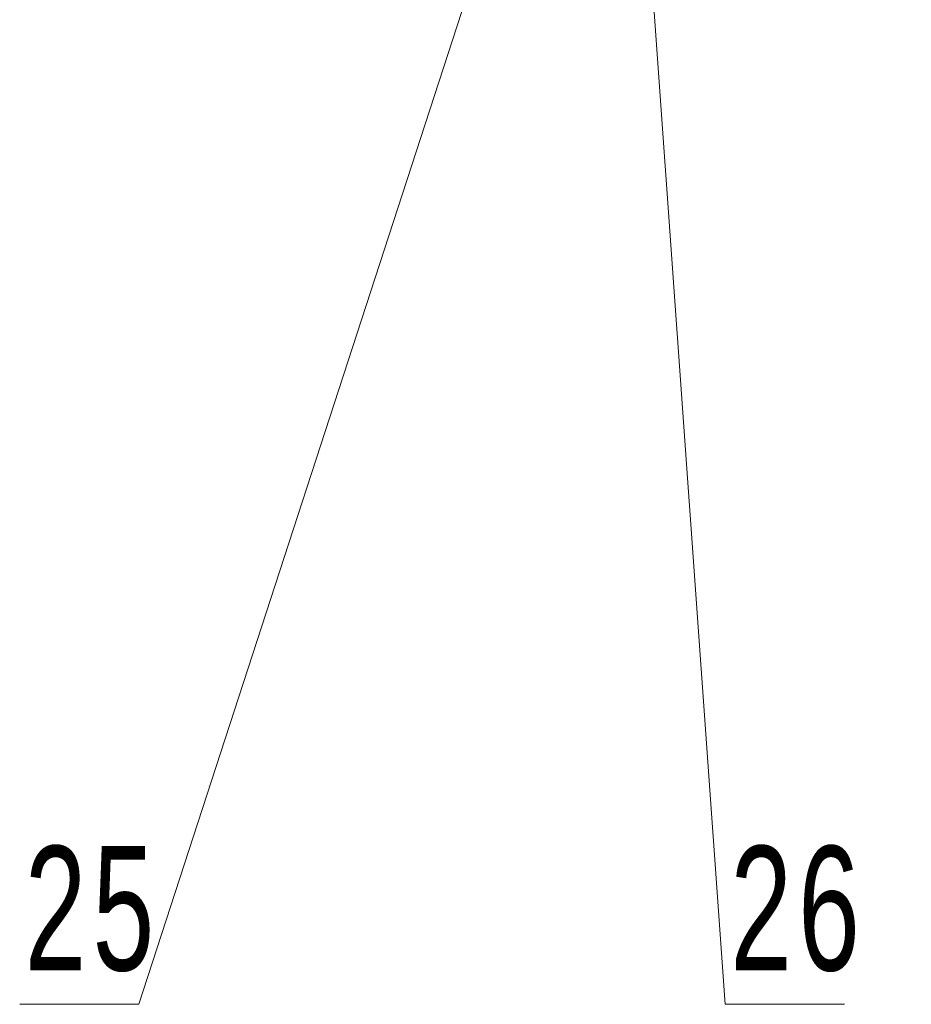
# Model space of a CAD drawing. Header units: millimetres. Extents: x 2945 to 26725, y -1089 to 16127.
# Tile 34 of 150: x 11079 to 11581, y 4376 to 4931. Entities that reach past the tile are written whole.
import ezdxf

# ---------------------------------------------------------------- set-up
doc = ezdxf.new("R2010")
doc.units = ezdxf.units.MM
doc.layers.add('注释', color=2, linetype='Continuous', lineweight=18)
doc.styles.add('SLDTEXTSTYLE1', font='txt', dxfattribs={"width": 0.667})

# ---------------------------------------------------------------- blocks, each defined once
blk = doc.blocks.new('SW_NOTE_0_40')
at = {"layer": '注释', "color": 0}
for p, q in [((-67.07855251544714, -5.551115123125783e-13), (0, -5.551115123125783e-13)), ((0, -5.551115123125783e-13), (-67.07855251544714, -5.551115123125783e-13)), ((-67.07855251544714, -5.551115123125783e-13), (0, -5.551115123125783e-13)), ((0, -5.551115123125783e-13), (-67.07855251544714, -5.551115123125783e-13)), ((-67.07855251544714, -5.551115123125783e-13), (0, -5.551115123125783e-13)), ((0, -5.551115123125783e-13), (-67.07855251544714, -5.551115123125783e-13))]:
    blk.add_line(p, q, dxfattribs=at)
at = {"layer": '注释', "color": 0, "insert": (-64.2614985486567, 89.08734190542), "char_height": 70, "width": 119.0581717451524, "attachment_point": 1, "style": 'SLDTEXTSTYLE1'}
blk.add_mtext('\\T1.1;25', dxfattribs=at)
blk = doc.blocks.new('SW_NOTE_0_41')
at = {"layer": '注释', "color": 0}
for p, q in [((0, -5.551115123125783e-13), (67.07855251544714, -5.551115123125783e-13)), ((67.07855251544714, -5.551115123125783e-13), (0, -5.551115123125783e-13)), ((0, -5.551115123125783e-13), (67.07855251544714, -5.551115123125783e-13)), ((67.07855251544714, -5.551115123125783e-13), (0, -5.551115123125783e-13)), ((0, -5.551115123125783e-13), (67.07855251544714, -5.551115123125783e-13)), ((67.07855251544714, -5.551115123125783e-13), (0, -5.551115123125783e-13))]:
    blk.add_line(p, q, dxfattribs=at)
at = {"layer": '注释', "color": 0, "insert": (2.865664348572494, 89.08734190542), "char_height": 70, "width": 120.415512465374, "attachment_point": 1, "style": 'SLDTEXTSTYLE1'}
blk.add_mtext('\\T1.1;26', dxfattribs=at)
blk = doc.blocks.new('*X127')
at = {"layer": '注释', "linetype": 'Continuous'}
h = blk.add_hatch(color=0, dxfattribs=at)
edge = h.paths.add_edge_path(flags=0)
edge.add_arc((237.1533178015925, 729.276959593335), 10.15999999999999, 0, 360)
at = {"layer": '注释', "color": 0, "linetype": 'Continuous'}
blk.add_line((237.1533178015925, 729.276959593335), (-3.637978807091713e-12, 0), dxfattribs=at)
blk = doc.blocks.new('*X128')
at = {"layer": '注释', "linetype": 'Continuous'}
h = blk.add_hatch(color=0, dxfattribs=at)
edge = h.paths.add_edge_path(flags=0)
edge.add_arc((-50.98615341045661, 711.3518321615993), 10.16, 0, 360)
at = {"layer": '注释', "color": 0, "linetype": 'Continuous'}
blk.add_line((-50.98615341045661, 711.3518321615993), (0, 0), dxfattribs=at)

msp = doc.modelspace()

# ---------------------------------------------------------------- block references
at = {"layer": '注释'}
for name, p in [('*X127', (11146.2471290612, 4376.351725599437)), ('*X128', (11476.34421643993, 4376.351725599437)), ('SW_NOTE_0_40', (11146.2471290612, 4376.351725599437)), ('SW_NOTE_0_41', (11476.34421643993, 4376.351725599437))]:
    msp.add_blockref(name, p, dxfattribs=at)

doc.saveas('drawing.dxf')
